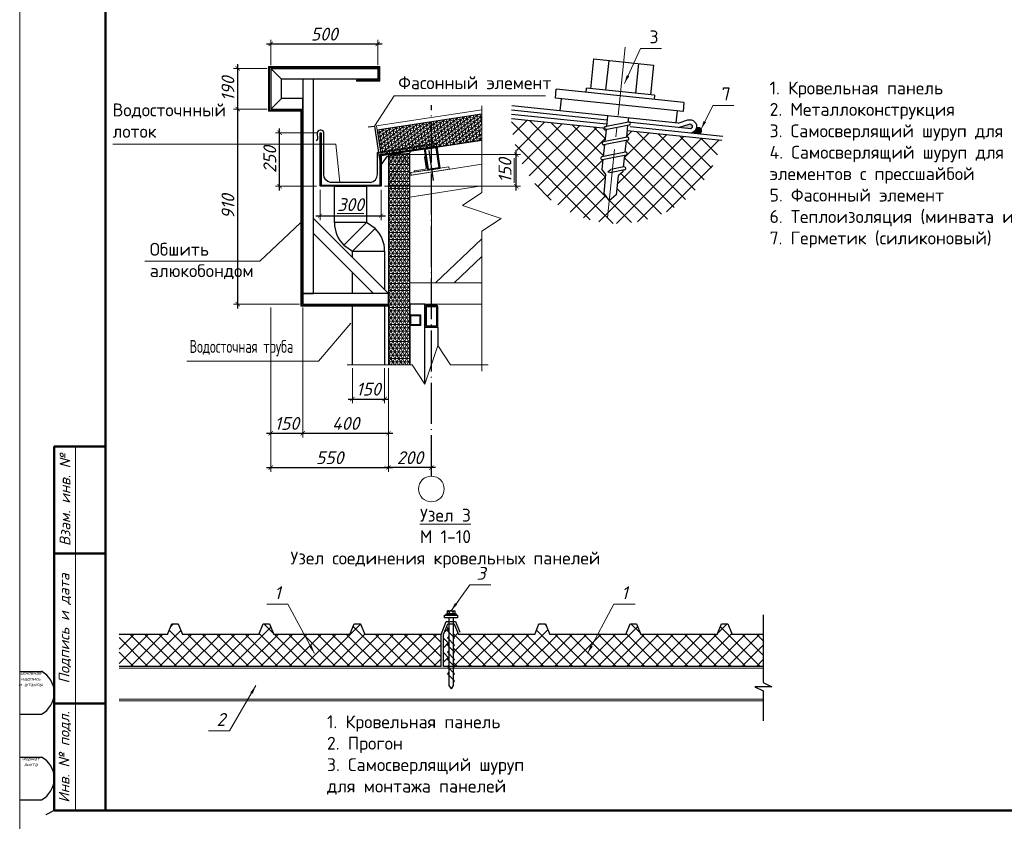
# Model space of a CAD drawing. Header units: millimetres. Extents: x 2842173 to 10151342, y -218675 to 375325.
# Tile 41 of 107: x 2928478 to 2951467, y 48875 to 67584. Entities that reach past the tile are written whole.
import ezdxf

# ---------------------------------------------------------------- set-up
doc = ezdxf.new("R2010")
doc.units = ezdxf.units.MM
doc.linetypes.add('ACAD_ISO04W100', pattern=[30.5, 24, -3, 0.5, -3])
doc.linetypes.add('GOST2.303 6', pattern=[12, 8, -1.5, 1, -1.5])
doc.layers.get('Defpoints').update_dxf_attribs({"color": 255})
for name, color, linetype, lineweight in [('.', 7, 'Continuous', 15), ('0_Текст', 175, 'Continuous', 20), ('100_AXIS', 250, 'GOST2.303 6', 13), ('STR. Выноски.0', 152, 'Continuous', 15), ('STR. Надписи.0', 153, 'Continuous', 15), ('Метал', 233, 'Continuous', 30), ('Размеры', 6, 'Continuous', 15), ('тонкие', 143, 'Continuous', 9)]:
    doc.layers.add(name, color=color, linetype=linetype, lineweight=lineweight)
doc.layers.add('CS_UNPLOTTED', color=171, linetype='Continuous', plot=False)
doc.styles.add('ISO_1.0', font='isocpeui.ttf')
doc.styles.add('ISOCPEUR', font='isocpeur.ttf')
doc.styles.add('ГОСТ 300', font='isocpeui.ttf', dxfattribs={"height": 300})
doc.styles.add('ГОСТ300', font='isocpeur.ttf')
doc.dimstyles.new('ISO-25', dxfattribs={"dimtxt": 300, "dimasz": 100, "dimexe": 1.25, "dimexo": 0.625, "dimtad": 1, "dimtxsty": 'ISOCPEUR', "dimblk": 'ARCHTICK', "dimcen": 2.5, "dimadec": 0, "dimazin": 0, "dimtfac": 1, "dimtmove": 0, "dimatfit": 3, "dimfxl": 1, "dimarcsym": 0})
doc.dimstyles.new('ГОСТ 20', dxfattribs={"dimtxt": 300, "dimasz": 100, "dimexe": 100, "dimexo": 80, "dimgap": 80, "dimtad": 1, "dimdec": 0, "dimlfac": 0.2, "dimtxsty": 'ГОСТ300', "dimblk": 'ARCHTICK', "dimcen": 50, "dimdle": 100, "dimadec": 0, "dimazin": 0, "dimtfac": 1, "dimtdec": 0, "dimtmove": 0, "dimatfit": 3, "dimldrblk": 'ARCHTICK', "dimfxl": 1, "dimlwe": 9, "dimarcsym": 0})

# ---------------------------------------------------------------- blocks, each defined once
blk = doc.blocks.new('_ArchTick')
at = {"color": 0, "linetype": 'ByBlock', "const_width": 0.15}
blk.add_lwpolyline([(-0.5, -0.5), (0.5, 0.5)], dxfattribs=at)
blk = doc.blocks.new('*D478')
at = {"layer": 'Defpoints', "color": 0, "ltscale": 15, "transparency": 16777216}
for p in [(2933570, 65496), (2934339, 65496), (2935089, 60946)]:
    blk.add_point(p, dxfattribs=at)
at = {"layer": 'Размеры', "color": 0, "lineweight": -2, "ltscale": 15, "transparency": 16777216}
blk.add_line((2933570, 60846), (2933570, 65596), dxfattribs=at)
at = {"layer": 'Размеры', "color": 0, "lineweight": 9, "ltscale": 15, "transparency": 16777216}
for p, q in [((2934259, 65496), (2933470, 65496)), ((2935009, 60946), (2933470, 60946))]:
    blk.add_line(p, q, dxfattribs=at)
at = {"layer": 'Размеры', "color": 0, "lineweight": -2, "ltscale": 15, "transparency": 16777216, "xscale": 100, "yscale": 100, "zscale": 100}
for p, rotation in [((2933570, 65496), 90), ((2933570, 60946), 270)]:
    blk.add_blockref('_ArchTick', p, dxfattribs=dict(at, rotation=rotation))
at = {"layer": 'Размеры', "color": 0, "ltscale": 15, "transparency": 16777216, "insert": (2933340, 63221), "char_height": 300, "attachment_point": 5, "rotation": 90, "style": 'ГОСТ 300'}
blk.add_mtext('910', dxfattribs=at)
blk = doc.blocks.new('*D479')
at = {"layer": 'Defpoints', "color": 0, "ltscale": 15, "transparency": 16777216}
for p in [(2933570, 66446), (2934339, 66446), (2934339, 65496)]:
    blk.add_point(p, dxfattribs=at)
at = {"layer": 'Размеры', "color": 0, "lineweight": 9, "ltscale": 15, "transparency": 16777216}
for p, q in [((2934259, 66446), (2933470, 66446)), ((2934259, 65496), (2933470, 65496))]:
    blk.add_line(p, q, dxfattribs=at)
at = {"layer": 'Размеры', "color": 0, "lineweight": -2, "ltscale": 15, "transparency": 16777216}
blk.add_line((2933570, 65396), (2933570, 66546), dxfattribs=at)
at = {"layer": 'Размеры', "color": 0, "lineweight": -2, "ltscale": 15, "transparency": 16777216, "xscale": 100, "yscale": 100, "zscale": 100}
for p, rotation in [((2933570, 66446), 90), ((2933570, 65496), 270)]:
    blk.add_blockref('_ArchTick', p, dxfattribs=dict(at, rotation=rotation))
at = {"layer": 'Размеры', "color": 0, "ltscale": 15, "transparency": 16777216, "insert": (2933340, 65971), "char_height": 300, "attachment_point": 5, "rotation": 90, "style": 'ГОСТ 300'}
blk.add_mtext('190', dxfattribs=at)
blk = doc.blocks.new('*D480')
at = {"layer": 'Defpoints', "color": 0, "ltscale": 15, "transparency": 16777216}
for p in [(2936247, 59531), (2936997, 59531), (2936997, 58731)]:
    blk.add_point(p, dxfattribs=at)
at = {"layer": 'Размеры', "color": 0, "lineweight": 9, "ltscale": 15, "transparency": 16777216}
for p, q in [((2936247, 59451), (2936247, 58631)), ((2936997, 59451), (2936997, 58631))]:
    blk.add_line(p, q, dxfattribs=at)
at = {"layer": 'Размеры', "color": 0, "lineweight": -2, "ltscale": 15, "transparency": 16777216}
blk.add_line((2936147, 58731), (2937097, 58731), dxfattribs=at)
at = {"layer": 'Размеры', "color": 0, "lineweight": -2, "ltscale": 15, "transparency": 16777216, "xscale": 100, "yscale": 100, "zscale": 100, "rotation": 180}
blk.add_blockref('_ArchTick', (2936247, 58731), dxfattribs=at)
at = {"layer": 'Размеры', "color": 0, "lineweight": -2, "ltscale": 15, "transparency": 16777216, "xscale": 100, "yscale": 100, "zscale": 100}
blk.add_blockref('_ArchTick', (2936997, 58731), dxfattribs=at)
at = {"layer": 'Размеры', "color": 0, "ltscale": 15, "transparency": 16777216, "insert": (2936622, 58961), "char_height": 300, "attachment_point": 5, "style": 'ГОСТ 300'}
blk.add_mtext('150', dxfattribs=at)
blk = doc.blocks.new('*D481')
at = {"layer": 'Defpoints', "color": 0, "ltscale": 15, "transparency": 16777216}
for p in [(2935089, 60946), (2937090, 59531), (2937090, 57931)]:
    blk.add_point(p, dxfattribs=at)
at = {"layer": 'Размеры', "color": 0, "lineweight": 9, "ltscale": 15, "transparency": 16777216}
for p, q in [((2935089, 60866), (2935089, 57831)), ((2937090, 59451), (2937090, 57831))]:
    blk.add_line(p, q, dxfattribs=at)
at = {"layer": 'Размеры', "color": 0, "lineweight": -2, "ltscale": 15, "transparency": 16777216}
blk.add_line((2934989, 57931), (2937190, 57931), dxfattribs=at)
at = {"layer": 'Размеры', "color": 0, "lineweight": -2, "ltscale": 15, "transparency": 16777216, "xscale": 100, "yscale": 100, "zscale": 100, "rotation": 180}
blk.add_blockref('_ArchTick', (2935089, 57931), dxfattribs=at)
at = {"layer": 'Размеры', "color": 0, "lineweight": -2, "ltscale": 15, "transparency": 16777216, "xscale": 100, "yscale": 100, "zscale": 100}
blk.add_blockref('_ArchTick', (2937090, 57931), dxfattribs=at)
at = {"layer": 'Размеры', "color": 0, "ltscale": 15, "transparency": 16777216, "insert": (2936090, 58161), "char_height": 300, "attachment_point": 5, "style": 'ГОСТ 300'}
blk.add_mtext('400', dxfattribs=at)
blk = doc.blocks.new('*D482')
at = {"layer": 'Defpoints', "color": 0, "ltscale": 15, "transparency": 16777216}
for p in [(2937090, 59531), (2938090, 57568), (2937090, 57131)]:
    blk.add_point(p, dxfattribs=at)
at = {"layer": 'Размеры', "color": 0, "lineweight": 9, "ltscale": 15, "transparency": 16777216}
for p, q in [((2937090, 59451), (2937090, 57031)), ((2938090, 57488), (2938090, 57031))]:
    blk.add_line(p, q, dxfattribs=at)
at = {"layer": 'Размеры', "color": 0, "lineweight": -2, "ltscale": 15, "transparency": 16777216}
blk.add_line((2938190, 57131), (2936990, 57131), dxfattribs=at)
at = {"layer": 'Размеры', "color": 0, "lineweight": -2, "ltscale": 15, "transparency": 16777216, "xscale": 100, "yscale": 100, "zscale": 100, "rotation": 180}
blk.add_blockref('_ArchTick', (2937090, 57131), dxfattribs=at)
at = {"layer": 'Размеры', "color": 0, "lineweight": -2, "ltscale": 15, "transparency": 16777216, "xscale": 100, "yscale": 100, "zscale": 100}
blk.add_blockref('_ArchTick', (2938090, 57131), dxfattribs=at)
at = {"layer": 'Размеры', "color": 0, "ltscale": 15, "transparency": 16777216, "insert": (2937590, 57361), "char_height": 300, "attachment_point": 5, "style": 'ГОСТ 300'}
blk.add_mtext('200', dxfattribs=at)
blk = doc.blocks.new('*D483')
at = {"layer": 'Defpoints', "color": 0, "ltscale": 15, "transparency": 16777216}
for p in [(2934339, 60946), (2935090, 60946), (2935090, 57931)]:
    blk.add_point(p, dxfattribs=at)
at = {"layer": 'Размеры', "color": 0, "lineweight": 9, "ltscale": 15, "transparency": 16777216}
for p, q in [((2934339, 60866), (2934339, 57831)), ((2935090, 60866), (2935090, 57831))]:
    blk.add_line(p, q, dxfattribs=at)
at = {"layer": 'Размеры', "color": 0, "lineweight": -2, "ltscale": 15, "transparency": 16777216}
blk.add_line((2934239, 57931), (2935190, 57931), dxfattribs=at)
at = {"layer": 'Размеры', "color": 0, "lineweight": -2, "ltscale": 15, "transparency": 16777216, "xscale": 100, "yscale": 100, "zscale": 100, "rotation": 180}
blk.add_blockref('_ArchTick', (2934339, 57931), dxfattribs=at)
at = {"layer": 'Размеры', "color": 0, "lineweight": -2, "ltscale": 15, "transparency": 16777216, "xscale": 100, "yscale": 100, "zscale": 100}
blk.add_blockref('_ArchTick', (2935090, 57931), dxfattribs=at)
at = {"layer": 'Размеры', "color": 0, "ltscale": 15, "transparency": 16777216, "insert": (2934715, 58161), "char_height": 300, "attachment_point": 5, "style": 'ГОСТ 300'}
blk.add_mtext('150', dxfattribs=at)
blk = doc.blocks.new('*D484')
at = {"layer": 'Defpoints', "color": 0, "ltscale": 15, "transparency": 16777216}
for p in [(2934339, 60946), (2937090, 59531), (2937090, 57131)]:
    blk.add_point(p, dxfattribs=at)
at = {"layer": 'Размеры', "color": 0, "lineweight": 9, "ltscale": 15, "transparency": 16777216}
for p, q in [((2934339, 60866), (2934339, 57031)), ((2937090, 59451), (2937090, 57031))]:
    blk.add_line(p, q, dxfattribs=at)
at = {"layer": 'Размеры', "color": 0, "lineweight": -2, "ltscale": 15, "transparency": 16777216}
blk.add_line((2934239, 57131), (2937190, 57131), dxfattribs=at)
at = {"layer": 'Размеры', "color": 0, "lineweight": -2, "ltscale": 15, "transparency": 16777216, "xscale": 100, "yscale": 100, "zscale": 100, "rotation": 180}
blk.add_blockref('_ArchTick', (2934339, 57131), dxfattribs=at)
at = {"layer": 'Размеры', "color": 0, "lineweight": -2, "ltscale": 15, "transparency": 16777216, "xscale": 100, "yscale": 100, "zscale": 100}
blk.add_blockref('_ArchTick', (2937090, 57131), dxfattribs=at)
at = {"layer": 'Размеры', "color": 0, "ltscale": 15, "transparency": 16777216, "insert": (2935715, 57361), "char_height": 300, "attachment_point": 5, "style": 'ГОСТ 300'}
blk.add_mtext('550', dxfattribs=at)
blk = doc.blocks.new('*D485')
at = {"layer": 'Defpoints', "color": 0, "ltscale": 15, "transparency": 16777216}
for p in [(2936839, 67017), (2934339, 66446), (2936839, 66446)]:
    blk.add_point(p, dxfattribs=at)
at = {"layer": 'Размеры', "color": 0, "lineweight": -2, "ltscale": 15, "transparency": 16777216}
blk.add_line((2934239, 67017), (2936939, 67017), dxfattribs=at)
at = {"layer": 'Размеры', "color": 0, "lineweight": 9, "ltscale": 15, "transparency": 16777216}
for p, q in [((2934339, 66526), (2934339, 67117)), ((2936839, 66526), (2936839, 67117))]:
    blk.add_line(p, q, dxfattribs=at)
at = {"layer": 'Размеры', "color": 0, "lineweight": -2, "ltscale": 15, "transparency": 16777216, "xscale": 100, "yscale": 100, "zscale": 100, "rotation": 180}
blk.add_blockref('_ArchTick', (2934339, 67017), dxfattribs=at)
at = {"layer": 'Размеры', "color": 0, "lineweight": -2, "ltscale": 15, "transparency": 16777216, "xscale": 100, "yscale": 100, "zscale": 100}
blk.add_blockref('_ArchTick', (2936839, 67017), dxfattribs=at)
at = {"layer": 'Размеры', "color": 0, "ltscale": 15, "transparency": 16777216, "insert": (2935589, 67247), "char_height": 300, "attachment_point": 5, "style": 'ГОСТ 300'}
blk.add_mtext('500', dxfattribs=at)
blk = doc.blocks.new('*D486')
at = {"layer": 'Defpoints', "color": 0, "ltscale": 15, "transparency": 16777216}
for p in [(2935491, 63696), (2936916, 63696), (2936916, 63008)]:
    blk.add_point(p, dxfattribs=at)
at = {"layer": 'Размеры', "color": 0, "lineweight": 9, "ltscale": 15, "transparency": 16777216}
for p, q in [((2935491, 63616), (2935491, 62908)), ((2936916, 63616), (2936916, 62908))]:
    blk.add_line(p, q, dxfattribs=at)
at = {"layer": 'Размеры', "color": 0, "lineweight": -2, "ltscale": 15, "transparency": 16777216}
blk.add_line((2935391, 63008), (2937016, 63008), dxfattribs=at)
at = {"layer": 'Размеры', "color": 0, "lineweight": -2, "ltscale": 15, "transparency": 16777216, "xscale": 100, "yscale": 100, "zscale": 100, "rotation": 180}
blk.add_blockref('_ArchTick', (2935491, 63008), dxfattribs=at)
at = {"layer": 'Размеры', "color": 0, "lineweight": -2, "ltscale": 15, "transparency": 16777216, "xscale": 100, "yscale": 100, "zscale": 100}
blk.add_blockref('_ArchTick', (2936916, 63008), dxfattribs=at)
at = {"layer": 'Размеры', "color": 0, "ltscale": 15, "transparency": 16777216, "insert": (2936204, 63268), "char_height": 300, "attachment_point": 5, "style": 'ГОСТ 300'}
blk.add_mtext('\\L300', dxfattribs=at)
blk = doc.blocks.new('*D487')
at = {"layer": 'Defpoints', "color": 0, "ltscale": 15, "transparency": 16777216}
for p in [(2934548, 64946), (2935491, 64946), (2935491, 63696)]:
    blk.add_point(p, dxfattribs=at)
at = {"layer": 'Размеры', "color": 0, "lineweight": 9, "ltscale": 15, "transparency": 16777216}
for p, q in [((2935411, 64946), (2934448, 64946)), ((2935411, 63696), (2934448, 63696))]:
    blk.add_line(p, q, dxfattribs=at)
at = {"layer": 'Размеры', "color": 0, "lineweight": -2, "ltscale": 15, "transparency": 16777216}
blk.add_line((2934548, 63596), (2934548, 65046), dxfattribs=at)
at = {"layer": 'Размеры', "color": 0, "lineweight": -2, "ltscale": 15, "transparency": 16777216, "xscale": 100, "yscale": 100, "zscale": 100}
for p, rotation in [((2934548, 64946), 90), ((2934548, 63696), 270)]:
    blk.add_blockref('_ArchTick', p, dxfattribs=dict(at, rotation=rotation))
at = {"layer": 'Размеры', "color": 0, "ltscale": 15, "transparency": 16777216, "insert": (2934318, 64321), "char_height": 300, "attachment_point": 5, "rotation": 90, "style": 'ГОСТ 300'}
blk.add_mtext('250', dxfattribs=at)
blk = doc.blocks.new('*D488')
at = {"layer": 'Defpoints', "color": 0, "ltscale": 15, "transparency": 16777216}
for p in [(2936891, 64435), (2940070, 64435), (2936916, 63696)]:
    blk.add_point(p, dxfattribs=at)
at = {"layer": 'Размеры', "color": 0, "lineweight": 9, "ltscale": 15, "transparency": 16777216}
for p, q in [((2936971, 64435), (2940170, 64435)), ((2936996, 63696), (2940170, 63696))]:
    blk.add_line(p, q, dxfattribs=at)
at = {"layer": 'Размеры', "color": 0, "lineweight": -2, "ltscale": 15, "transparency": 16777216}
blk.add_line((2940070, 63596), (2940070, 64535), dxfattribs=at)
at = {"layer": 'Размеры', "color": 0, "lineweight": -2, "ltscale": 15, "transparency": 16777216, "xscale": 100, "yscale": 100, "zscale": 100}
for p, rotation in [((2940070, 64435), 90), ((2940070, 63696), 270)]:
    blk.add_blockref('_ArchTick', p, dxfattribs=dict(at, rotation=rotation))
at = {"layer": 'Размеры', "color": 0, "ltscale": 15, "transparency": 16777216, "insert": (2939810, 64065), "char_height": 300, "attachment_point": 5, "rotation": 90, "style": 'ГОСТ 300'}
blk.add_mtext('\\L150', dxfattribs=at)
blk = doc.blocks.new('*U20')
at = {"lineweight": 9}
blk.add_line((-20, -5), (-20, 292), dxfattribs=at)
at = {"lineweight": 50}
for p, q in [((0, 0), (0, 287)), ((0, 85), (-12, 85)), ((-12, 0), (-12, 85)), ((0, 60), (-12, 60)), ((0, 25), (-12, 25)), ((0, 0), (-12, 0)), ((395, 0), (0, 0))]:
    blk.add_line(p, q, dxfattribs=at)
at = {"lineweight": 20}
blk.add_line((-7, 85), (-7, 0), dxfattribs=at)
at = {"layer": 'CS_UNPLOTTED'}
for p, q in [((-20, 32.5), (-15, 32.5)), ((-20, 22.5), (-15, 22.5)), ((-20, 12.5), (-15, 12.5)), ((-20, 2.5), (-15, 2.5)), ((-12, 0), (-14, -1))]:
    blk.add_line(p, q, dxfattribs=at)
for centre in [(-17.66, 27.5), (-17.66, 7.5)]:
    blk.add_arc(centre, 5.67, 298.0574, 61.9426, dxfattribs=at)
at = {"layer": '0_Текст', "char_height": 2.5, "attachment_point": 5, "rotation": 90, "style": 'ISO_1.0'}
for s, insert, width in [('Взам. инв. №', (-9.5, 72.5), 25), ('Подпись и дата', (-9.5, 42.5), 35), ('Инв. № подл.', (-9.5, 12.5), 25)]:
    blk.add_mtext(s, dxfattribs=dict(at, insert=insert, width=width))
at = {"layer": 'CS_UNPLOTTED', "char_height": 0.8, "width": 5, "attachment_point": 2, "style": 'ISO_1.0'}
for s, insert in [('Основная надпись \\Pи штампы', (-17.5, 32.5)), ('Формат листа', (-17.5, 12.5))]:
    blk.add_mtext(s, dxfattribs=dict(at, insert=insert))

msp = doc.modelspace()

# ---------------------------------------------------------------- hatches: boundary and pattern name
at = {"layer": '.', "ltscale": 15}
h = msp.add_hatch(dxfattribs=at)
h.set_pattern_fill('ANSI31', color=256, scale=15)
h.set_pattern_definition([(45, (-56610252.853, -1514410.46), (-33.675960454, 33.675960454), [])])
h.paths.add_polyline_path([(2936889.203, 66495.512), (2934289.203, 66495.512), (2934289.203, 65445.512), (2935039.203, 65445.512), (2935039.203, 60895.512), (2937090.359, 60895.512), (2937090.359, 60920.512), (2935064.203, 60920.512), (2935064.203, 65470.512), (2934314.203, 65470.512), (2934314.203, 66470.512), (2936864.203, 66470.512), (2936864.203, 66170.512), (2936339.203, 66170.512), (2936339.203, 66145.512), (2936889.203, 66145.512)])
at = {"lineweight": 9}
h = msp.add_hatch(dxfattribs=at)
h.set_pattern_fill('ANSI37', color=8, scale=100, style=0)
h.set_pattern_definition([(45, (2809688.9, 456799.66), (-224.5064, 224.5064), []), (135, (2809688.9, 456799.66), (-224.5064, -224.5064), [])])
h.paths.add_polyline_path([(2942132.997, 64667.109), (2942120.663, 64664.669, -0.000003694), (2942120.662, 64664.669, -0.999986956), (2942107.078, 64733.338), (2942140.569, 64739.964), (2942169.179, 65015.234), (2942156.845, 65012.794, -0.000002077), (2942156.845, 65012.794, -0.495540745), (2942115.149, 65049.723), (2939958.765, 65273.846, 0.379244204), (2942189.598, 62841.741), (2942243.098, 63356.488), (2942113.311, 63529.721), (2942159.298, 63972.188), (2942072.773, 64087.676), (2942096.814, 64318.984), (2942084.481, 64316.544, -0.000003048), (2942084.48, 64316.544, -0.999987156), (2942070.896, 64385.213), (2942104.387, 64391.839)])
h.paths.add_polyline_path([(2944872.905, 64763.097), (2942659.522, 64993.144), (2942643.55, 64839.469), (2942659.352, 64842.595, -0.999997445), (2942672.937, 64773.926), (2942635.978, 64766.614), (2942607.368, 64491.344), (2942623.17, 64494.47, -0.999997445), (2942636.755, 64425.801), (2942599.796, 64418.489), (2942571.186, 64143.219), (2942586.988, 64146.346, -0.999997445), (2942600.573, 64077.676), (2942563.614, 64070.365), (2942560.148, 64037.021), (2942451.723, 63941.795), (2942405.735, 63499.328), (2942243.098, 63356.488), (2942189.598, 62841.741, 0.379244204)])
at = {"lineweight": 50}
for color, points in [(256, [(2944109.084, 65148.154), (2943860.317, 65069.417), (2944144.734, 65039.856, 0.959833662)]), (1, [(2944268.016, 65029.059, -0.24894437), (2944151.824, 64938.581), (2944337.174, 64919.317, 1.548334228)])]:
    msp.add_hatch(color=color, dxfattribs=at).paths.add_polyline_path(points)
at = {"lineweight": 15, "true_color": 0xb38600}
h = msp.add_hatch(dxfattribs=at)
h.set_pattern_fill('ANSI37', color=42, scale=75, style=0)
h.set_pattern_definition([(45, (5899973.67, 1438287), (-168.379802, 168.379802), []), (135, (5899973.67, 1438287), (-168.379802, -168.379802), [])])
h.paths.add_polyline_path([(2938319.067, 53236.221), (2936539.067, 53236.221), (2936439.067, 53486.221), (2936289.067, 53486.221), (2936189.067, 53236.221), (2934409.067, 53236.221), (2934309.067, 53486.221), (2934159.067, 53486.221), (2934059.067, 53236.221), (2932279.067, 53236.221), (2932179.067, 53486.221), (2932029.067, 53486.221), (2931929.067, 53236.221), (2930797.198, 53236.221), (2930797.198, 52486.221), (2938319.067, 52486.221)])
h = msp.add_hatch(dxfattribs=at)
h.set_pattern_fill('ANSI37', color=42, scale=75, style=0)
h.set_pattern_definition([(45, (5827712.17, 1459176.67), (-168.379802, 168.379802), []), (135, (5827712.17, 1459176.67), (-168.379802, -168.379802), [])])
h.paths.add_polyline_path([(2945840.935, 53236.221), (2945112.918, 53236.221), (2945012.918, 53486.221), (2944862.918, 53486.221), (2944762.918, 53236.221), (2942982.918, 53236.221), (2942882.918, 53486.221), (2942732.918, 53486.221), (2942632.918, 53236.221), (2940852.918, 53236.221), (2940752.918, 53486.221), (2940602.918, 53486.221), (2940502.918, 53236.221), (2938722.918, 53236.221), (2938622.918, 53486.221), (2938599.82, 53486.221), (2938599.82, 53189.789), (2938633.96, 53155.649), (2938599.82, 53121.509), (2938599.82, 53022.354), (2938633.96, 52988.214), (2938599.82, 52954.074), (2938599.82, 52854.919), (2938633.96, 52820.779), (2938599.82, 52786.64), (2938599.82, 52686.64), (2938633.538, 52652.922), (2938599.82, 52619.205), (2938599.82, 52519.205), (2938632.804, 52486.221), (2945840.935, 52486.221)])
h.paths.add_polyline_path([(2938499.82, 53122.354), (2938466.525, 53155.649), (2938499.82, 53188.944), (2938499.82, 53289.789), (2938466.525, 53323.084), (2938499.82, 53356.379), (2938499.82, 53486.221), (2938472.918, 53486.221), (2938372.918, 53236.221), (2938372.918, 52486.221), (2938466.836, 52486.221), (2938499.82, 52519.205), (2938499.82, 52619.205), (2938466.103, 52652.922), (2938499.82, 52686.64), (2938499.82, 52786.64), (2938466.103, 52820.357), (2938499.82, 52854.074), (2938499.82, 52954.919), (2938466.525, 52988.214), (2938499.82, 53021.509)])
at = {"layer": 'тонкие', "ltscale": 15}
h = msp.add_hatch(dxfattribs=at)
h.set_pattern_fill('NET3', color=256, scale=25, angle=-81.2909889)
h.set_pattern_definition([(278.7090111, (-7733273.72, 60359998.54), (78.45981302, 12.01866739), []), (338.7090111, (-7733273.72, 60359998.54), (28.82143523, 73.95752495), []), (38.7090111, (-7733273.72, 60359998.54), (-49.63837779, 61.93885756), [])])
h.paths.add_polyline_path([(2939269.128, 65382.038), (2936825.217, 65007.673), (2936916.067, 64414.591), (2939269.128, 64775.039)])
h = msp.add_hatch(dxfattribs=at)
h.set_pattern_fill('NET3', color=256, scale=25)
h.set_pattern_definition([(0, (-58278431.11, -1360977.005), (0, 79.375), []), (60, (-58278431.11, -1360977.005), (-68.74076643, 39.6875), []), (120, (-58278431.11, -1360977.005), (-68.74076643, -39.6875), [])])
h.paths.add_polyline_path([(2937090.359, 59530.829), (2937590.359, 59530.829), (2937590.359, 64445.512), (2937090.359, 64445.512)])

# ---------------------------------------------------------------- linework, layer by layer
for p, q in [((2941811.385, 65974.078), (2941883.749, 66670.327)), ((2941883.749, 66670.327), (2943276.248, 66525.599)), ((2942231.874, 66634.145), (2942159.509, 65937.896)), ((2942928.123, 66561.781), (2942855.759, 65865.531)), ((2943276.248, 66525.599), (2943203.884, 65829.349)), ((2941703.779, 65886.734), (2941713.91, 65984.209)), ((2943301.359, 65819.218), (2941713.91, 65984.209)), ((2940985.82, 65750.223), (2941007.529, 65959.098)), ((2943965.768, 65440.504), (2940985.82, 65750.223)), ((2943987.477, 65649.379), (2941007.529, 65959.098)), ((2943301.359, 65819.218), (2943291.228, 65721.743)), ((2943849.969, 65171.031), (2939971.726, 65574.114)), ((2941096.124, 65457.251), (2941125.07, 65735.751)), ((2943987.477, 65649.379), (2943965.768, 65440.504)), ((2942182.485, 65143.263), (2939959.057, 65374.354)), ((2942192.823, 65242.727), (2939963.387, 65474.442)), ((2942203.161, 65342.191), (2942176.751, 65088.088)), ((2942690.536, 65291.536), (2942679.732, 65187.594)), ((2943826.518, 65454.977), (2943797.572, 65176.477)), ((2942172.148, 65043.799), (2939958.765, 65273.846)), ((2942672.16, 65114.739), (2942643.55, 64839.469)), ((2944144.734, 65039.856), (2942680.198, 65192.072)), ((2944893.288, 64861.517), (2942729.573, 65086.402)), ((2942169.179, 65015.234), (2942140.569, 64739.964)), ((2944872.905, 64763.097), (2942659.522, 64993.144)), ((2942132.997, 64667.109), (2942104.387, 64391.839)), ((2942635.978, 64766.614), (2942607.368, 64491.344)), ((2942599.796, 64418.489), (2942571.186, 64143.219)), ((2942096.814, 64318.984), (2942072.773, 64087.676)), ((2942159.298, 63972.188), (2942113.311, 63529.721)), ((2942451.723, 63941.795), (2942405.735, 63499.328)), ((2942563.614, 64070.365), (2942560.148, 64037.021))]:
    msp.add_line(p, q)
at = {"color": 1, "linetype": 'ACAD_ISO04W100', "ltscale": 40}
msp.add_line((2938090.359, 56930.829), (2938090.359, 65585.424), dxfattribs=at)
at = {"ltscale": 100}
for p, q in [((2938499.82, 53623.804), (2938499.82, 52047.285)), ((2938509.437, 53764.858), (2938509.437, 53713.804)), ((2938592.626, 53760.662), (2938592.626, 53713.804)), ((2938599.82, 53623.804), (2938599.82, 52047.285)), ((2938500.243, 53356.801), (2938466.525, 53323.084)), ((2938466.525, 53323.084), (2938633.96, 53155.649)), ((2938500.243, 53189.366), (2938466.525, 53155.649)), ((2938466.525, 53155.649), (2938633.96, 52988.214)), ((2938600.243, 53121.932), (2938633.96, 53155.649)), ((2938500.243, 53021.932), (2938466.525, 52988.214)), ((2938466.525, 52988.214), (2938633.96, 52820.779)), ((2938600.243, 52954.497), (2938633.96, 52988.214)), ((2938499.82, 52854.074), (2938466.103, 52820.357)), ((2938466.103, 52820.357), (2938633.538, 52652.922)), ((2938499.82, 52686.64), (2938466.103, 52652.922)), ((2938466.103, 52652.922), (2938633.538, 52485.487)), ((2938599.82, 52619.205), (2938633.538, 52652.922)), ((2938600.243, 52787.062), (2938633.96, 52820.779)), ((2938499.82, 52519.205), (2938466.103, 52485.487)), ((2938466.103, 52485.487), (2938633.538, 52318.053)), ((2938599.82, 52451.77), (2938633.538, 52485.487)), ((2938499.82, 52351.77), (2938466.103, 52318.053)), ((2938466.103, 52318.053), (2938633.538, 52150.618)), ((2938599.82, 52284.335), (2938633.538, 52318.053)), ((2938499.82, 52047.285), (2938549.82, 51965.15)), ((2938599.82, 52047.285), (2938549.82, 51965.15)), ((2938599.82, 52116.901), (2938633.538, 52150.618))]:
    msp.add_line(p, q, dxfattribs=at)
at = {"color": 14, "lineweight": 30}
for p, q in [((2931929.067, 53236.221), (2930797.198, 53236.221)), ((2934059.067, 53236.221), (2932279.067, 53236.221)), ((2936189.067, 53236.221), (2934409.067, 53236.221)), ((2938319.067, 53236.221), (2936539.067, 53236.221)), ((2938319.067, 52486.221), (2938319.067, 53236.221)), ((2938372.918, 52486.221), (2938372.918, 53236.221)), ((2940502.918, 53236.221), (2938722.918, 53236.221)), ((2942632.918, 53236.221), (2940852.918, 53236.221)), ((2944762.918, 53236.221), (2942982.918, 53236.221)), ((2945840.935, 53236.221), (2945112.918, 53236.221)), ((2938319.067, 52486.221), (2930797.198, 52486.221)), ((2945840.935, 52486.221), (2938372.918, 52486.221))]:
    msp.add_line(p, q, dxfattribs=at)
at = {"color": 153, "lineweight": 13, "ltscale": 100}
for p, q in [((2945840.935, 52446.221), (2930797.198, 52446.221)), ((2945840.935, 51726.221), (2930797.198, 51726.221)), ((2945840.935, 51686.221), (2930797.198, 51686.221))]:
    msp.add_line(p, q, dxfattribs=at)
at = {"lineweight": 30}
for points in [[(2934339.203, 65495.512), (2934589.203, 65745.512), (2934589.203, 66195.512), (2934339.203, 66445.512)], [(2934339.203, 66445.512), (2936839.203, 66445.512), (2936839.203, 66195.512), (2934589.203, 66195.512)], [(2935089.203, 61195.512), (2935339.203, 61195.512), (2935339.203, 66195.512), (2935089.203, 66195.512)], [(2934339.203, 65495.512), (2935089.203, 65495.512), (2935089.203, 65745.512), (2934589.203, 65745.512)], [(2935339.203, 62946.365), (2937090.057, 61195.512), (2936736.503, 61195.512), (2935339.203, 62592.812)], [(2935089.203, 60945.512), (2937090.359, 60945.512), (2937090.359, 61195.512), (2935089.203, 61195.512)]]:
    msp.add_lwpolyline(points, close=True, dxfattribs=at)
at = {"linetype": 'ByBlock', "lineweight": 30, "ltscale": 50}
for points in [[(2939269.128, 65382.038), (2936825.217, 65007.673), (2936916.067, 64414.591), (2939269.128, 64775.039)], [(2937590.359, 59530.829), (2937590.359, 64445.512), (2937090.359, 64445.512), (2937090.359, 59530.829)]]:
    msp.add_lwpolyline(points, dxfattribs=at)
for points in [[(2942695.534, 65190.72), (2942143.26, 65081.463)], [(2942709.119, 65122.051), (2942156.845, 65012.794)], [(2942659.352, 64842.595), (2942107.078, 64733.338)], [(2942672.937, 64773.926), (2942120.663, 64664.669)], [(2942623.17, 64494.47), (2942070.896, 64385.213)], [(2942636.755, 64425.801), (2942084.481, 64316.544)], [(2942586.988, 64146.345), (2942281.036, 64085.819)], [(2942072.773, 64087.676), (2942159.298, 63972.188)], [(2942209.813, 64036.05), (2942281.036, 64085.819)], [(2942209.813, 64036.05), (2942294.621, 64017.15)], [(2942600.573, 64077.676), (2942294.621, 64017.15)], [(2942560.148, 64037.021), (2942451.723, 63941.795)], [(2936672.317, 63785.634), (2935735.03, 63785.634)], [(2942113.311, 63529.721), (2942243.098, 63356.488)], [(2942405.735, 63499.328), (2942243.098, 63356.488)], [(2936048.237, 62318.846), (2936578.567, 62849.176)], [(2936777.319, 62711.471), (2936578.567, 62849.176)], [(2936777.319, 62711.471), (2936246.989, 62181.141)], [(2936048.237, 62318.846), (2936246.989, 62181.141)], [(2936246.989, 62038.579), (2936246.989, 62181.141), (2936996.989, 62181.141), (2936996.989, 61288.579)], [(2936246.989, 61195.512), (2936246.989, 61685.026)], [(2936246.989, 59530.829), (2936246.989, 60945.512)], [(2936996.989, 60945.512), (2936996.989, 59530.829)]]:
    msp.add_lwpolyline(points)
for points in [[(2943849.969, 65171.031), (2944079.967, 65243.828, -1.059275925), (2944151.824, 64938.581)], [(2943860.317, 65069.417), (2944109.084, 65148.154, -0.959833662), (2944144.734, 65039.856, -1.328576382)], [(2935734.817, 63785.67, -0.365892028), (2935578.78, 63970.672), (2935579.61, 64943.425, 0.414463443), (2935517.11, 65005.979), (2935490.024, 65005.979, 0.414463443), (2935427.524, 64943.425), (2935428.354, 64797.844), (2935401.676, 64754.457)], [(2936672.317, 63785.634, 0.365977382), (2936828.567, 63970.512), (2936828.567, 64486.324), (2938237.8, 64702.194)], [(2935828.567, 62849.176, 0.210070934), (2936048.237, 62318.846, 0.618531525)], [(2936996.989, 62181.141, 0.210070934), (2936777.319, 62711.471, 0.618531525)]]:
    msp.add_lwpolyline(points, format="xyb")
for points in [[(2935491.067, 64945.512), (2935516.067, 64945.512), (2935516.067, 63720.512), (2936891.067, 63720.512), (2936891.067, 64435.086), (2938246.902, 64642.777), (2938250.543, 64619.01), (2936916.067, 64414.591), (2936916.067, 63695.512), (2935491.067, 63695.512)], [(2935828.567, 63695.512), (2936578.567, 63695.512), (2936578.567, 62849.176), (2935828.567, 62849.176)]]:
    msp.add_lwpolyline(points, close=True)
at = {"color": 250, "linetype": 'Continuous', "lineweight": 30, "ltscale": 15}
for points in [[(2937839.559, 60694.712), (2937839.559, 60445.512), (2937590.359, 60445.512), (2937590.359, 60694.712)], [(2937821.759, 60676.912), (2937821.759, 60463.312), (2937608.159, 60463.312), (2937608.159, 60676.912)]]:
    msp.add_lwpolyline(points, close=True, dxfattribs=at)
at = {"ltscale": 100}
for points in [[(2938699.82, 53683.804), (2938699.82, 53623.804), (2938399.82, 53623.804), (2938399.82, 53683.804)], [(2938666.019, 53713.804), (2938666.019, 53683.804), (2938433.622, 53683.804), (2938433.622, 53713.804)], [(2938636.339, 53789.087), (2938636.339, 53713.804), (2938465.723, 53713.804), (2938465.723, 53789.087)]]:
    msp.add_lwpolyline(points, close=True, dxfattribs=at)
msp.add_lwpolyline([(2945840.935, 53690.845), (2945840.935, 52117.04), (2946040.935, 52017.04), (2945640.935, 52017.04), (2945840.935, 51917.04), (2945840.935, 51221.293)], dxfattribs=at)
at = {"color": 14, "lineweight": 30}
for points in [[(2931929.067, 53236.221), (2932029.067, 53486.221), (2932179.067, 53486.221), (2932279.067, 53236.221)], [(2934059.067, 53236.221), (2934159.067, 53486.221), (2934309.067, 53486.221), (2934409.067, 53236.221)], [(2936189.067, 53236.221), (2936289.067, 53486.221), (2936439.067, 53486.221), (2936539.067, 53236.221)], [(2938319.067, 53236.221), (2938439.067, 53536.221), (2938656.77, 53536.221), (2938756.523, 53286.838)], [(2938372.918, 53236.221), (2938472.918, 53486.221), (2938622.918, 53486.221), (2938722.918, 53236.221)], [(2940502.918, 53236.221), (2940602.918, 53486.221), (2940752.918, 53486.221), (2940852.918, 53236.221)], [(2942632.918, 53236.221), (2942732.918, 53486.221), (2942882.918, 53486.221), (2942982.918, 53236.221)], [(2944762.918, 53236.221), (2944862.918, 53486.221), (2945012.918, 53486.221), (2945112.918, 53236.221)]]:
    msp.add_lwpolyline(points, dxfattribs=at)
at = {"lineweight": 15}
msp.add_circle((2938090.359, 56630.829), 300, dxfattribs=at)
for centre, radius, start, end in [((2942150.053, 65047.128), 35, 101.1896107, 281.1903727), ((2942702.327, 65156.385), 35, 281.1903727, 101.1908922), ((2944327.355, 64989.791), 71.155, 277.9314562, 146.5050018), ((2942666.145, 64808.26), 35, 281.1903727, 101.1908922), ((2942113.87, 64699.004), 35, 101.1896107, 281.1903727), ((2942077.688, 64350.879), 35, 101.1896107, 281.1903727), ((2942629.963, 64460.136), 35, 281.1903727, 101.1908922), ((2942593.781, 64112.011), 35, 281.1903727, 101.1908922)]:
    msp.add_arc(centre, radius, start, end)
at = {"ltscale": 100}
for centre, radius, start, end in [((2938468.002, 53741.649), 47.492, 29.2540603, 92.7495712), ((2938550.872, 53741.649), 47.492, 87.2504288, 150.7459397), ((2938548.574, 53740.815), 48.316, 24.253101, 92.4718784), ((2938632.928, 53746.507), 42.716, 85.4200299, 160.6476883)]:
    msp.add_arc(centre, radius, start, end, dxfattribs=at)
at = {"layer": '100_AXIS', "color": 8, "lineweight": 15, "ltscale": 200}
msp.add_line((2942615.824, 66942.653), (2942189.598, 62841.741), dxfattribs=at)
at = {"layer": 'Defpoints', "ltscale": 20}
msp.add_line((2938141.186, 63833.398), (2938034.816, 64527.798), dxfattribs=at)
at = {"layer": 'STR. Выноски.0'}
for points in [[(2936760.244, 65101.615), (2937224.639, 65810.048), (2940755.614, 65810.048)], [(2935953.223, 63785.634), (2935860.448, 64676.075), (2930651.428, 64676.075)], [(2935039.203, 62854.114), (2934083.802, 61948.242), (2931403.342, 61948.242)], [(2932380.122, 59616.93), (2935458.274, 59616.93), (2936212.159, 60502.675)]]:
    msp.add_lwpolyline(points, dxfattribs=at)
at = {"layer": 'Метал', "ltscale": 100}
for points in [[(2936611.432, 65081.299), (2936760.244, 65101.615), (2936902.21, 64174.838), (2937060.408, 64390.269), (2937574.146, 64470.006)], [(2937468.427, 64499.136), (2937567.244, 64514.473)]]:
    msp.add_lwpolyline(points, dxfattribs=at)
at = {"layer": 'Метал', "ltscale": 20}
msp.add_lwpolyline([(2938001.411, 64075.02), (2938297.784, 64120.419), (2938222.076, 64614.649), (2937925.703, 64569.25)], close=True, dxfattribs=at)
at = {"layer": 'Метал', "ltscale": 5}
msp.add_lwpolyline([(2938018.082, 64097.722), (2938275.081, 64137.09), (2938205.405, 64591.947), (2937948.406, 64552.579)], close=True, dxfattribs=at)
at = {"layer": 'Метал'}
for points in [[(2937962.859, 60410.512), (2938217.859, 60410.512, 0.414213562), (2938240.359, 60433.012), (2938240.359, 60888.012, 0.414213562), (2938217.859, 60910.512), (2937962.859, 60910.512, 0.414213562), (2937940.359, 60888.012), (2937940.359, 60433.012, 0.414213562), (2937962.859, 60410.512, 0.414213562)], [(2937987.293, 60435.495), (2938192.293, 60435.495, 0.414213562), (2938214.793, 60457.995), (2938214.793, 60862.995, 0.414213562), (2938192.293, 60885.495), (2937987.293, 60885.495, 0.414213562), (2937964.793, 60862.995), (2937964.793, 60457.995, 0.414213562), (2937987.293, 60435.495, 0.414213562)]]:
    msp.add_lwpolyline(points, format="xyb", dxfattribs=at)
at = {"layer": 'Метал', "ltscale": 50}
msp.add_lwpolyline([(2937940.359, 59080.829), (2937940.359, 60410.512), (2938240.359, 60410.512), (2938240.359, 59980.829)], dxfattribs=at)
at = {"layer": 'Метал', "ltscale": 100}
msp.add_arc((2937570.695, 64492.24), 22.5, 278.822431, 98.822431, dxfattribs=at)
at = {"layer": 'тонкие', "ltscale": 15}
msp.add_lwpolyline([(2936339.203, 66170.512), (2936864.203, 66170.512), (2936864.203, 66470.512), (2934314.203, 66470.512), (2934314.203, 65470.512), (2935064.203, 65470.512), (2935064.203, 60920.512), (2937090.359, 60920.512), (2937090.359, 60895.512), (2935039.203, 60895.512), (2935039.203, 65445.512), (2934289.203, 65445.512), (2934289.203, 66495.512), (2936889.203, 66495.512), (2936889.203, 66145.512), (2936339.203, 66145.512)], close=True, dxfattribs=at)
at = {"layer": 'тонкие'}
for points in [[(2939269.128, 65573.593), (2939269.128, 63547.753), (2938819.128, 63247.753), (2939719.128, 62947.753), (2939269.128, 62647.753), (2939269.128, 59380.829)], [(2936123.511, 59530.829), (2937640.359, 59530.829), (2937940.359, 59080.829), (2938240.359, 59980.829), (2938540.359, 59530.829), (2939419.128, 59530.829)]]:
    msp.add_lwpolyline(points, dxfattribs=at)
at = {"layer": 'тонкие', "linetype": 'ByBlock', "ltscale": 50}
msp.add_lwpolyline([(2939269.128, 65483.204), (2936810.076, 65106.52), (2936825.217, 65007.673), (2939269.128, 65382.038)], dxfattribs=at)
at = {"layer": 'тонкие'}
msp.add_lwpolyline([(2938001.411, 64075.02), (2937691.598, 64027.562), (2937689.256, 64042.856, -0.414213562), (2937697.126, 64053.574), (2937945.173, 64091.57, 0.414213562), (2937968.785, 64123.725), (2937930.788, 64371.771, -0.414213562), (2937938.659, 64382.489), (2937953.953, 64384.832)], format="xyb", close=True, dxfattribs=at)
at = {"layer": 'тонкие', "ltscale": 50}
for points in [[(2939269.128, 64208.512), (2937590.359, 63951.354), (2937590.359, 63445.512)], [(2937590.359, 63445.512), (2939269.128, 63702.894)], [(2939269.128, 62469.669), (2938189.178, 61445.512)], [(2939269.128, 62056.219), (2938625.152, 61445.512)], [(2939269.128, 60945.512), (2937590.359, 60945.512), (2937590.359, 61445.512), (2939269.128, 61445.512)]]:
    msp.add_lwpolyline(points, dxfattribs=at)
at = {"layer": 'тонкие'}
msp.add_lwpolyline([(2937616.668, 63955.384), (2938506.291, 64091.659), (2938497.206, 64150.967), (2937607.583, 64014.692)], close=True, dxfattribs=at)
at = {"layer": 'тонкие', "ltscale": 4}
msp.add_lwpolyline([(2938090.359, 63522.17), (2937590.359, 63445.512), (2937590.359, 61445.512), (2938090.359, 61445.512)], close=True, dxfattribs=at)
at = {"layer": 'тонкие', "lineweight": 30, "ltscale": 15}
msp.add_lwpolyline([(2937940.359, 59080.829), (2937940.359, 60945.512), (2937590.359, 60945.512), (2937590.359, 59530.829)], dxfattribs=at)

# ---------------------------------------------------------------- block references
at = {"color": 0, "ltscale": 30, "xscale": 100, "yscale": 100, "zscale": 100}
msp.add_blockref('*U20', (2930484.712, 49124.819), dxfattribs=at)

# ---------------------------------------------------------------- texts
at = {"ltscale": 100, "char_height": 300, "style": 'ГОСТ300'}
for s, insert, attachment_point in [('3', (2943182.501, 67033.498, 182018.576), 7), ('7', (2944871.515, 65702.262), 7), ('{\\fISOCPEUR|b0|i1|c204|p34;3}', (2939144.208, 54511.117), 7), ('{\\fISOCPEUR|b0|i1|c204|p34;1}', (2934571.391, 54059), 9), ('{\\fISOCPEUR|b0|i1|c204|p34;1}', (2942524.446, 54059), 7), ('{\\fISOCPEUR|b0|i1|c204|p34;2}', (2933280.981, 51102.667), 9)]:
    msp.add_mtext(s, dxfattribs=dict(at, insert=insert, attachment_point=attachment_point))
at = {"ltscale": 100, "char_height": 300, "attachment_point": 7, "style": 'ГОСТ300'}
for s, insert, width in [('\\pi-300,l300,t900;1. Кровельная панель\\P2. Металлоконструкция\\P3. Самосверлящий шуруп для монтажа панелей\\P\\pi0,l0;4. Самосверлящий шуруп для крепления фасонных\\Pэлементов с прессшайбой\\P\\pi-300,l300;5. Фасонный элемент\\P6. Теплоизоляция (минвата или монтажная пена)\\P7. Герметик (силиконовый)', (2945987.599, 62257.876), 13582.87389), ('\\pi-300,l300,t900;1. Кровельная панель\\P2. Прогон\\P3. Самосверлящий шуруп\\Pдля монтажа панелей', (2935652.769, 49498.858), 11163.84431)]:
    msp.add_mtext(s, dxfattribs=dict(at, insert=insert, width=width))
at = {"lineweight": 13, "insert": (2938418.52, 55477.969), "char_height": 300, "width": 10415.91715, "attachment_point": 5, "style": 'ГОСТ300'}
msp.add_mtext('{\\fISOCPEUR|b0|i0|c204|p34;\\LУзел 3\\P\\lМ 1-10\\PУзел соединения кровельных панелей}', dxfattribs=at)
at = {"layer": 'STR. Выноски.0', "char_height": 300, "attachment_point": 1, "style": 'ГОСТ300'}
for s, insert, width in [('{\\C7;Обшить алюкобондом}', (2931514.724, 62375.446), 3556.98127), ('{\\W0.7;\\C7;Водосточная труба }', (2932444.033, 60107.921), 6427.18209)]:
    msp.add_mtext(s, dxfattribs=dict(at, insert=insert, width=width))
at = {"layer": 'STR. Надписи.0', "ltscale": 400, "char_height": 300, "width": 5384.8029, "attachment_point": 7, "style": 'ГОСТ300'}
for s, insert in [('{\\C7;Фасонный элемент}', (2937316.479, 65961.872)), ('{\\C7;Водосточнный \\Pлоток  }', (2930646.906, 64827.899))]:
    msp.add_mtext(s, dxfattribs=dict(at, insert=insert))

# ---------------------------------------------------------------- dimensions: what is measured, and where the dimension line sits
at = {"layer": 'Размеры', "ltscale": 15}
for base, p1, p2, picture, middle in [((2936839.203, 67016.523), (2934339.203, 66445.512), (2936839.203, 66445.512), '*D485', (2935589.203, 67246.523)), ((2935090.359, 57930.829), (2934339.203, 60945.512), (2935090.359, 60945.512), '*D483', (2934714.781, 58160.829)), ((2937090.359, 57130.829), (2934339.203, 60945.512), (2937090.359, 59530.829), '*D484', (2935714.781, 57360.829)), ((2937090.359, 57930.829), (2935089.203, 60945.512), (2937090.359, 59530.829), '*D481', (2936089.781, 58160.829)), ((2936996.989, 58730.829), (2936246.989, 59530.829), (2936996.989, 59530.829), '*D480', (2936621.989, 58960.829))]:
    dim = msp.add_linear_dim(base=base, p1=p1, p2=p2, dimstyle='ГОСТ 20', override={"dimtxsty": 'ГОСТ 300'}, dxfattribs=at)
    dim.commit()
    dim.dimension.update_dxf_attribs({"geometry": picture, "text_midpoint": middle})
for base, p1, p2, angle, picture, middle in [((2933570, 66445.512), (2934339.203, 65495.512), (2934339.203, 66445.512), 90, '*D479', (2933340, 65970.512)), ((2933570, 65495.512), (2935089.203, 60945.512), (2934339.203, 65495.512), 90, '*D478', (2933340, 63220.512)), ((2934547.698, 64945.512), (2935491.067, 63695.512), (2935491.067, 64945.512), 90, '*D487', (2934317.698, 64320.512)), ((2937090.359, 57130.829), (2938090.359, 57568.14), (2937090.359, 59530.829), 180, '*D482', (2937590.359, 57360.829))]:
    dim = msp.add_linear_dim(base=base, p1=p1, p2=p2, angle=angle, dimstyle='ГОСТ 20', override={"dimtxsty": 'ГОСТ 300'}, dxfattribs=at)
    dim.commit()
    dim.dimension.update_dxf_attribs({"geometry": picture, "text_midpoint": middle})
dim = msp.add_linear_dim(base=(2940069.763, 64435.086), p1=(2936916.067, 63695.512), p2=(2936891.067, 64435.086), angle=90, text='%%U150', dimstyle='ГОСТ 20', override={"dimtxsty": 'ГОСТ 300'}, dxfattribs=at)
dim.commit()
dim.dimension.update_dxf_attribs({"geometry": '*D488', "text_midpoint": (2939809.763, 64065.299)})
dim = msp.add_linear_dim(base=(2936916.067, 63007.934), p1=(2935491.067, 63695.512), p2=(2936916.067, 63695.512), text='%%U300', dimstyle='ГОСТ 20', override={"dimtxsty": 'ГОСТ 300'}, dxfattribs=at)
dim.commit()
dim.dimension.update_dxf_attribs({"geometry": '*D486', "text_midpoint": (2936203.567, 63267.934)})

# ---------------------------------------------------------------- leaders
at = {"lineweight": 5, "ltscale": 10}
for points in [[(2942597.759, 66093.808), (2942971.184, 66915.521), (2943466.808, 66915.521)], [(2944387.554, 65027.728), (2944660.199, 65584.285), (2945155.822, 65584.285)], [(2938550.658, 53789.087), (2938986.302, 54393.14), (2939481.926, 54393.14)], [(2935359.272, 52792.658), (2934742.616, 53941.023), (2934246.992, 53941.023)], [(2941736.564, 52792.658), (2942353.22, 53941.023), (2942848.844, 53941.023)], [(2933991.556, 52040.521), (2933378.985, 50984.689), (2932883.361, 50984.689)]]:
    msp.add_leader(points, dimstyle='ISO-25', override={"dimscale": 1, "dimasz": 200, "dimtad": 0, "dimclrd": 256, "dimlwd": 13}, dxfattribs=at)

doc.saveas('drawing.dxf')
